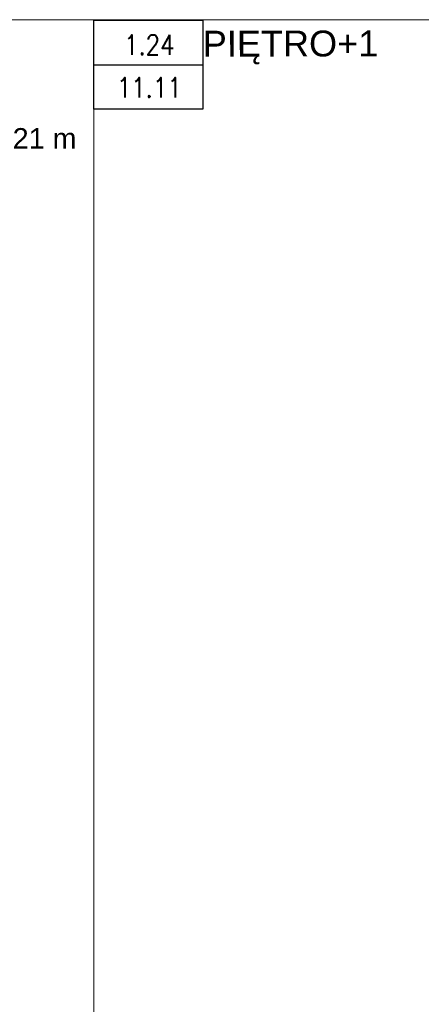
# Model space of a CAD drawing. Header units: millimetres. Extents: x 69081 to 158617, y -37521 to -9534.
# Tile 8 of 256: x 73033 to 73276, y -16120 to -15524. Entities that reach past the tile are written whole.
import ezdxf
from ezdxf.enums import TextEntityAlignment as Align

# ---------------------------------------------------------------- set-up
doc = ezdxf.new("R2010")
doc.units = ezdxf.units.MM
for name, color, linetype in [('ADMINISTRACJA RYSUNKI', 7, 'Continuous'), ('F-BIL', 1, 'Continuous'), ('F-BIL-OP', 3, 'Continuous'), ('F-BIL-TA', 1, 'Continuous')]:
    doc.layers.add(name, color=color, linetype=linetype)
doc.layers.add('NUMERACJA MIESZKAŃ', color=12, linetype='Continuous', lineweight=0)
doc.styles.add('SIMPLEX', font='simplex', dxfattribs={"width": 0.85})
doc.styles.get("Standard").update_dxf_attribs({"font": 'arial.ttf'})

# ---------------------------------------------------------------- blocks, each defined once
blk = doc.blocks.new('DYBY-BL5')
at = {"layer": 'F-BIL-TA', "color": 1}
blk.add_line((0, 45), (110, 45), dxfattribs=at)
blk.add_lwpolyline([(0, 0), (0, 90), (110, 90), (110, 0)], close=True, dxfattribs=at)
at = {"layer": 'F-BIL-OP', "style": 'SIMPLEX', "width": 0.85}
blk.add_attdef('NR', text='', height=20, dxfattribs=at).set_placement((56, 55), align=Align.CENTER)
at = {"layer": 'F-BIL-OP', "color": 2, "style": 'SIMPLEX', "width": 0.85, "flags": 1}
for tag, p in [('NAZWA', (119, 55)), ('POSADZKA', (119, 12)), ('GRUPA', (119, -27)), ('RODZAJ', (119, -72))]:
    blk.add_attdef(tag, p, '', height=19, dxfattribs=at)
at = {"layer": 'F-BIL-OP', "color": 2, "style": 'SIMPLEX', "width": 0.85}
blk.add_attdef('POW.', text='', height=20, dxfattribs=at).set_placement((56, 12), align=Align.CENTER)
at = {"layer": 'F-BIL-OP', "color": 2, "style": 'SIMPLEX', "width": 0.85, "flags": 1}
blk.add_attdef('POWH.', text='', height=20, dxfattribs=at).set_placement((56, -27), align=Align.CENTER)

msp = doc.modelspace()

# ---------------------------------------------------------------- linework, layer by layer
at = {"layer": 'ADMINISTRACJA RYSUNKI', "color": 7, "lineweight": 5}
msp.add_lwpolyline([(72378.3353, -15524.425), (73077.6135, -15524.425), (73077.6135, -16423.9999), (72378.3353, -16423.9999)], close=True, dxfattribs=at)
msp.add_lwpolyline([(73077.6135, -16337.5443), (73077.6135, -16424.1134), (74344.2757, -16424.1134), (74344.2757, -15524.5385), (73077.6135, -15524.5385)], dxfattribs=at)
at = {"layer": 'ADMINISTRACJA RYSUNKI', "color": 1, "lineweight": 5}
msp.add_lwpolyline([(74344.2757, -15524.5385), (73077.6135, -15524.5385), (73077.6135, -16424.1134), (74344.2757, -16424.1134)], close=True, dxfattribs=at)

# ---------------------------------------------------------------- block references
at = {"layer": 'F-BIL', "xscale": 0.6, "yscale": 0.6, "zscale": 0.6}
msp.add_blockref('DYBY-BL5', (73077.6135, -15578.6521), dxfattribs=at).add_auto_attribs({'NR': '1.24', 'POW.': '11.11'})

# ---------------------------------------------------------------- texts
at = {"layer": 'ADMINISTRACJA RYSUNKI', "color": 7, "lineweight": 5, "insert": (72814.0771, -15590.0288), "char_height": 12.44129, "attachment_point": 1}
msp.add_mtext_dynamic_manual_height_columns('\\A1;Długość listwy przypodł. 13.21 m', width=358.759768, gutter_width=8.4365, heights=[0], dxfattribs=at)
at = {"layer": 'NUMERACJA MIESZKAŃ', "color": 1, "lineweight": 18, "insert": (73143.5755, -15531.141), "char_height": 15.64478, "attachment_point": 1, "rotation": 0.1061949}
msp.add_mtext('PIĘTRO+1', dxfattribs=at)

doc.saveas('drawing.dxf')
